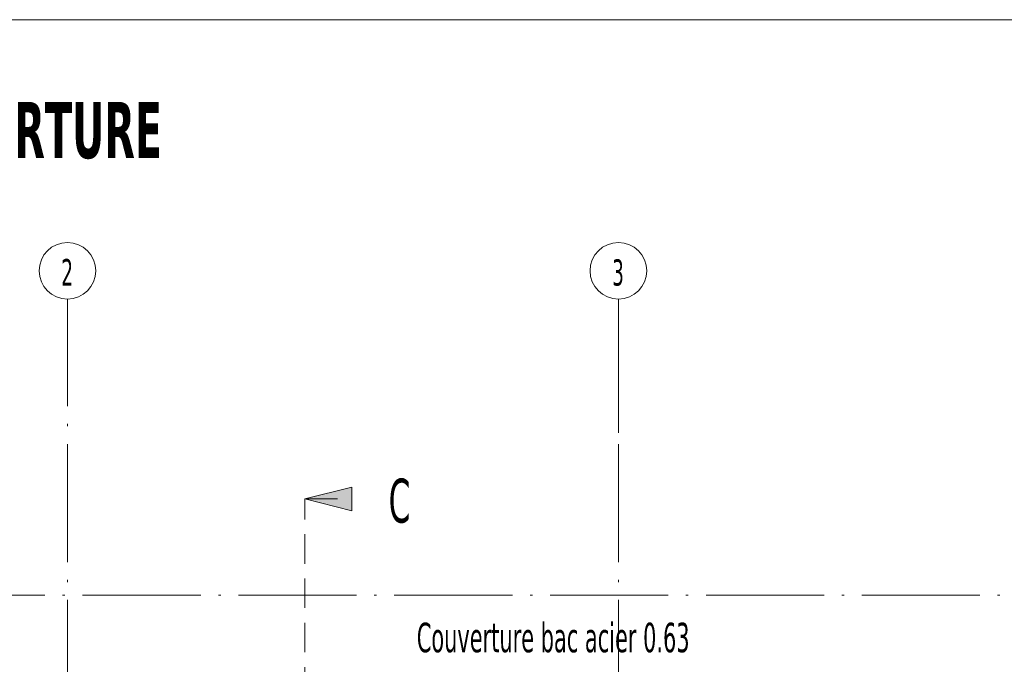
# Model space of a CAD drawing. Header units: millimetres. Extents: x 0 to 1517, y -116 to 725.
# Tile 128 of 256: x 1036 to 1119, y 185 to 239. Entities that reach past the tile are written whole.
import ezdxf

# ---------------------------------------------------------------- set-up
doc = ezdxf.new("R2010")
doc.units = ezdxf.units.MM
doc.linetypes.add('CADWORK_12', pattern=[3.75, 2.5, -1.25])
doc.linetypes.add('CADWORK_5', pattern=[13.2, 10, -1.5, 0.2, -1.5])
doc.layers.add('Ech.1_75', color=7, linetype='Continuous')
doc.styles.add('tahoma-', font='txt', dxfattribs={"height": 1})
doc.styles.add('tahoma-b', font='txt', dxfattribs={"height": 1})

# ---------------------------------------------------------------- blocks, each defined once
blk = doc.blocks.new('cw-line-extremity2')
at = {"linetype": 'Continuous', "lineweight": 0}
blk.add_hatch(color=0, dxfattribs=at).paths.add_polyline_path([(0, 0), (2, 0.5), (2, -0.5)])
at = {"color": 0, "linetype": 'Continuous', "lineweight": -2}
for p, q in [((0, 0), (2, 0.5)), ((2, 0.5), (2, -0.5)), ((2, -0.5), (0, 0))]:
    blk.add_line(p, q, dxfattribs=at)

msp = doc.modelspace()

# ---------------------------------------------------------------- linework, layer by layer
at = {"layer": 'Ech.1_75', "color": 190, "linetype": 'Continuous', "lineweight": 5}
msp.add_line((1062.584, 198.735), (1059.799, 198.735), dxfattribs=at)
at = {"layer": 'Ech.1_75', "color": 7, "linetype": 'Continuous', "lineweight": 5}
msp.add_lwpolyline([(1249.188, -108.036), (1249.188, 239.316), (954.549, 239.316), (954.549, -108.036), (1249.188, -108.036)], close=True, dxfattribs=at)
at = {"layer": 'Ech.1_75', "color": 190, "linetype": 'CADWORK_12', "lineweight": 5}
msp.add_lwpolyline([(1059.799, -102.993), (1059.799, 198.735)], dxfattribs=at)
at = {"layer": 'Ech.1_75', "color": 7, "linetype": 'CADWORK_5', "lineweight": 5}
msp.add_lwpolyline([(961.784, 190.588), (1125.707, 190.588)], dxfattribs=at)

# ---------------------------------------------------------------- block references
at = {"layer": 'Ech.1_75', "color": 190, "lineweight": 5, "xscale": 2, "yscale": 2, "zscale": 2}
msp.add_blockref('cw-line-extremity2', (1059.799, 198.735), dxfattribs=at)

# ---------------------------------------------------------------- texts
at = {"layer": 'Ech.1_75', "color": 190, "linetype": 'Continuous', "style": 'tahoma-', "width": 0.6}
msp.add_text('C', height=3.721, dxfattribs=at).set_placement((1066.901, 196.735))
at = {"layer": 'Ech.1_75', "linetype": 'Continuous', "insert": (1069.286, 188.259), "char_height": 2.5, "attachment_point": 1, "style": 'tahoma-'}
msp.add_mtext('\\C5;\\fTahoma|b0|i0;\\W0.600000;Couverture bac acier 0.63', dxfattribs=at)

# ---------------------------------------------------------------- next in the draw order: texts
at = {"layer": 'Ech.1_75', "color": 7, "linetype": 'Continuous', "insert": (965.701, 232.349), "char_height": 5, "attachment_point": 1, "style": 'tahoma-b', "bg_fill": 3, "box_fill_scale": 1.15, "bg_fill_color": 256, "bg_fill_true_color": 13158600, "bg_fill_transparency": 33554687}
msp.add_mtext('\\A1;\\fTahoma|b1|i0;\\W0.600000;\\H4.755100;Vue en plan - EMPANNAGE et COUVERTURE', dxfattribs=at)

# ---------------------------------------------------------------- next in the draw order: wipeouts: each hides what was drawn before it
at = {"linetype": 'Continuous'}
for points in [[(1039.698, 215.655), (1039.713, 215.655), (1039.728, 215.655), (1039.743, 215.656), (1039.758, 215.656), (1039.773, 215.656), (1039.788, 215.657), (1039.803, 215.657), (1039.818, 215.658), (1039.833, 215.659), (1039.848, 215.66), (1039.863, 215.661), (1039.878, 215.662), (1039.894, 215.663), (1039.909, 215.664), (1039.924, 215.666), (1039.939, 215.667), (1039.954, 215.669), (1039.969, 215.67), (1039.984, 215.672), (1039.999, 215.674), (1040.013, 215.676), (1040.028, 215.678), (1040.043, 215.68), (1040.058, 215.682), (1040.073, 215.685), (1040.088, 215.687), (1040.103, 215.69), (1040.118, 215.692), (1040.133, 215.695), (1040.147, 215.698), (1040.162, 215.7), (1040.177, 215.703), (1040.192, 215.707), (1040.207, 215.71), (1040.221, 215.713), (1040.236, 215.716), (1040.251, 215.72), (1040.265, 215.723), (1040.28, 215.727), (1040.295, 215.731), (1040.309, 215.734), (1040.324, 215.738), (1040.338, 215.742), (1040.353, 215.746), (1040.367, 215.75), (1040.382, 215.755), (1040.396, 215.759), (1040.411, 215.763), (1040.425, 215.768), (1040.439, 215.773), (1040.454, 215.777), (1040.468, 215.782), (1040.482, 215.787), (1040.496, 215.792), (1040.511, 215.797), (1040.525, 215.802), (1040.539, 215.807), (1040.553, 215.813), (1040.567, 215.818), (1040.581, 215.824), (1040.595, 215.829), (1040.609, 215.835), (1040.623, 215.841), (1040.637, 215.847), (1040.651, 215.852), (1040.665, 215.859), (1040.678, 215.865), (1040.692, 215.871), (1040.706, 215.877), (1040.72, 215.884), (1040.733, 215.89), (1040.747, 215.897), (1040.76, 215.903), (1040.774, 215.91), (1040.787, 215.917), (1040.801, 215.924), (1040.814, 215.931), (1040.827, 215.938), (1040.841, 215.945), (1040.854, 215.952), (1040.867, 215.959), (1040.88, 215.967), (1040.893, 215.974), (1040.906, 215.982), (1040.919, 215.989), (1040.932, 215.997), (1040.945, 216.005), (1040.958, 216.013), (1040.971, 216.021), (1040.984, 216.029), (1040.996, 216.037), (1041.009, 216.045), (1041.022, 216.053), (1041.034, 216.062), (1041.047, 216.07), (1041.059, 216.079), (1041.072, 216.087), (1041.084, 216.096), (1041.096, 216.105), (1041.108, 216.113), (1041.121, 216.122), (1041.133, 216.131), (1041.145, 216.14), (1041.157, 216.15), (1041.169, 216.159), (1041.181, 216.168), (1041.192, 216.177), (1041.204, 216.187), (1041.216, 216.196), (1041.228, 216.206), (1041.239, 216.216), (1041.251, 216.225), (1041.262, 216.235), (1041.274, 216.245), (1041.285, 216.255), (1041.296, 216.265), (1041.307, 216.275), (1041.318, 216.285), (1041.33, 216.295), (1041.341, 216.306), (1041.352, 216.316), (1041.362, 216.326), (1041.373, 216.337), (1041.384, 216.347), (1041.395, 216.358), (1041.405, 216.369), (1041.416, 216.38), (1041.426, 216.39), (1041.437, 216.401), (1041.447, 216.412), (1041.458, 216.423), (1041.468, 216.434), (1041.478, 216.445), (1041.488, 216.457), (1041.498, 216.468), (1041.508, 216.479), (1041.518, 216.491), (1041.528, 216.502), (1041.537, 216.514), (1041.547, 216.525), (1041.557, 216.537), (1041.566, 216.549), (1041.575, 216.56), (1041.585, 216.572), (1041.594, 216.584), (1041.603, 216.596), (1041.612, 216.608), (1041.621, 216.62), (1041.63, 216.632), (1041.639, 216.644), (1041.648, 216.657), (1041.657, 216.669), (1041.666, 216.681), (1041.674, 216.694), (1041.683, 216.706), (1041.691, 216.719), (1041.699, 216.731), (1041.708, 216.744), (1041.716, 216.756), (1041.724, 216.769), (1041.732, 216.782), (1041.74, 216.795), (1041.748, 216.808), (1041.756, 216.82), (1041.763, 216.833), (1041.771, 216.846), (1041.779, 216.859), (1041.786, 216.873), (1041.794, 216.886), (1041.801, 216.899), (1041.808, 216.912), (1041.815, 216.925), (1041.822, 216.939), (1041.829, 216.952), (1041.836, 216.966), (1041.843, 216.979), (1041.85, 216.992), (1041.856, 217.006), (1041.863, 217.02), (1041.869, 217.033), (1041.876, 217.047), (1041.882, 217.061), (1041.888, 217.074), (1041.894, 217.088), (1041.9, 217.102), (1041.906, 217.116), (1041.912, 217.13), (1041.918, 217.144), (1041.924, 217.158), (1041.929, 217.172), (1041.935, 217.186), (1041.94, 217.2), (1041.945, 217.214), (1041.951, 217.228), (1041.956, 217.242), (1041.961, 217.256), (1041.966, 217.271), (1041.971, 217.285), (1041.976, 217.299), (1041.98, 217.313), (1041.985, 217.328), (1041.989, 217.342), (1041.994, 217.357), (1041.998, 217.371), (1042.002, 217.386), (1042.007, 217.4), (1042.011, 217.415), (1042.015, 217.429), (1042.019, 217.444), (1042.022, 217.458), (1042.026, 217.473), (1042.03, 217.488), (1042.033, 217.502), (1042.037, 217.517), (1042.04, 217.532), (1042.043, 217.546), (1042.046, 217.561), (1042.049, 217.576), (1042.052, 217.591), (1042.055, 217.605), (1042.058, 217.62), (1042.061, 217.635), (1042.063, 217.65), (1042.066, 217.665), (1042.068, 217.68), (1042.07, 217.695), (1042.073, 217.709), (1042.075, 217.724), (1042.077, 217.739), (1042.079, 217.754), (1042.081, 217.769), (1042.082, 217.784), (1042.084, 217.799), (1042.086, 217.814), (1042.087, 217.829), (1042.088, 217.844), (1042.09, 217.859), (1042.091, 217.874), (1042.092, 217.889), (1042.093, 217.904), (1042.094, 217.919), (1042.095, 217.935), (1042.095, 217.95), (1042.096, 217.965), (1042.097, 217.98), (1042.097, 217.995), (1042.097, 218.01), (1042.098, 218.025), (1042.098, 218.04), (1042.098, 218.055), (1042.098, 218.07), (1042.098, 218.085), (1042.097, 218.1), (1042.097, 218.115), (1042.097, 218.13), (1042.096, 218.146), (1042.095, 218.161), (1042.095, 218.176), (1042.094, 218.191), (1042.093, 218.206), (1042.092, 218.221), (1042.091, 218.236), (1042.09, 218.251), (1042.088, 218.266), (1042.087, 218.281), (1042.086, 218.296), (1042.084, 218.311), (1042.082, 218.326), (1042.081, 218.341), (1042.079, 218.356), (1042.077, 218.371), (1042.075, 218.386), (1042.073, 218.401), (1042.07, 218.416), (1042.068, 218.431), (1042.066, 218.445), (1042.063, 218.46), (1042.061, 218.475), (1042.058, 218.49), (1042.055, 218.505), (1042.052, 218.52), (1042.049, 218.534), (1042.046, 218.549), (1042.043, 218.564), (1042.04, 218.579), (1042.037, 218.593), (1042.033, 218.608), (1042.03, 218.623), (1042.026, 218.637), (1042.022, 218.652), (1042.019, 218.667), (1042.015, 218.681), (1042.011, 218.696), (1042.007, 218.71), (1042.002, 218.725), (1041.998, 218.739), (1041.994, 218.754), (1041.989, 218.768), (1041.985, 218.782), (1041.98, 218.797), (1041.976, 218.811), (1041.971, 218.825), (1041.966, 218.84), (1041.961, 218.854), (1041.956, 218.868), (1041.951, 218.882), (1041.945, 218.896), (1041.94, 218.91), (1041.935, 218.925), (1041.929, 218.939), (1041.924, 218.953), (1041.918, 218.967), (1041.912, 218.981), (1041.906, 218.994), (1041.9, 219.008), (1041.894, 219.022), (1041.888, 219.036), (1041.882, 219.05), (1041.876, 219.063), (1041.869, 219.077), (1041.863, 219.091), (1041.856, 219.104), (1041.85, 219.118), (1041.843, 219.131), (1041.836, 219.145), (1041.829, 219.158), (1041.822, 219.171), (1041.815, 219.185), (1041.808, 219.198), (1041.801, 219.211), (1041.794, 219.225), (1041.786, 219.238), (1041.779, 219.251), (1041.771, 219.264), (1041.763, 219.277), (1041.756, 219.29), (1041.748, 219.303), (1041.74, 219.316), (1041.732, 219.328), (1041.724, 219.341), (1041.716, 219.354), (1041.708, 219.366), (1041.699, 219.379), (1041.691, 219.392), (1041.683, 219.404), (1041.674, 219.417), (1041.666, 219.429), (1041.657, 219.441), (1041.648, 219.454), (1041.639, 219.466), (1041.63, 219.478), (1041.621, 219.49), (1041.612, 219.502), (1041.603, 219.514), (1041.594, 219.526), (1041.585, 219.538), (1041.575, 219.55), (1041.566, 219.562), (1041.557, 219.573), (1041.547, 219.585), (1041.537, 219.597), (1041.528, 219.608), (1041.518, 219.62), (1041.508, 219.631), (1041.498, 219.642), (1041.488, 219.654), (1041.478, 219.665), (1041.468, 219.676), (1041.458, 219.687), (1041.447, 219.698), (1041.437, 219.709), (1041.426, 219.72), (1041.416, 219.731), (1041.405, 219.741), (1041.395, 219.752), (1041.384, 219.763), (1041.373, 219.773), (1041.362, 219.784), (1041.352, 219.794), (1041.341, 219.805), (1041.33, 219.815), (1041.318, 219.825), (1041.307, 219.835), (1041.296, 219.845), (1041.285, 219.855), (1041.274, 219.865), (1041.262, 219.875), (1041.251, 219.885), (1041.239, 219.895), (1041.228, 219.904), (1041.216, 219.914), (1041.204, 219.923), (1041.192, 219.933), (1041.181, 219.942), (1041.169, 219.951), (1041.157, 219.961), (1041.145, 219.97), (1041.133, 219.979), (1041.121, 219.988), (1041.108, 219.997), (1041.096, 220.006), (1041.084, 220.014), (1041.072, 220.023), (1041.059, 220.032), (1041.047, 220.04), (1041.034, 220.049), (1041.022, 220.057), (1041.009, 220.065), (1040.996, 220.073), (1040.984, 220.081), (1040.971, 220.09), (1040.958, 220.097), (1040.945, 220.105), (1040.932, 220.113), (1040.919, 220.121), (1040.906, 220.129), (1040.893, 220.136), (1040.88, 220.144), (1040.867, 220.151), (1040.854, 220.158), (1040.841, 220.165), (1040.827, 220.173), (1040.814, 220.18), (1040.801, 220.187), (1040.787, 220.194), (1040.774, 220.2), (1040.76, 220.207), (1040.747, 220.214), (1040.733, 220.22), (1040.72, 220.227), (1040.706, 220.233), (1040.692, 220.239), (1040.678, 220.246), (1040.665, 220.252), (1040.651, 220.258), (1040.637, 220.264), (1040.623, 220.27), (1040.609, 220.275), (1040.595, 220.281), (1040.581, 220.287), (1040.567, 220.292), (1040.553, 220.297), (1040.539, 220.303), (1040.525, 220.308), (1040.511, 220.313), (1040.496, 220.318), (1040.482, 220.323), (1040.468, 220.328), (1040.454, 220.333), (1040.439, 220.338), (1040.425, 220.342), (1040.411, 220.347), (1040.396, 220.351), (1040.382, 220.356), (1040.367, 220.36), (1040.353, 220.364), (1040.338, 220.368), (1040.324, 220.372), (1040.309, 220.376), (1040.295, 220.38), (1040.28, 220.383), (1040.265, 220.387), (1040.251, 220.391), (1040.236, 220.394), (1040.221, 220.397), (1040.207, 220.401), (1040.192, 220.404), (1040.177, 220.407), (1040.162, 220.41), (1040.147, 220.413), (1040.133, 220.415), (1040.118, 220.418), (1040.103, 220.421), (1040.088, 220.423), (1040.073, 220.426), (1040.058, 220.428), (1040.043, 220.43), (1040.028, 220.432), (1040.013, 220.434), (1039.999, 220.436), (1039.984, 220.438), (1039.969, 220.44), (1039.954, 220.441), (1039.939, 220.443), (1039.924, 220.444), (1039.909, 220.446), (1039.894, 220.447), (1039.878, 220.448), (1039.863, 220.449), (1039.848, 220.45), (1039.833, 220.451), (1039.818, 220.452), (1039.803, 220.453), (1039.788, 220.453), (1039.773, 220.454), (1039.758, 220.454), (1039.743, 220.455), (1039.728, 220.455), (1039.713, 220.455), (1039.698, 220.455), (1039.683, 220.455), (1039.668, 220.455), (1039.652, 220.455), (1039.637, 220.454), (1039.622, 220.454), (1039.607, 220.453), (1039.592, 220.453), (1039.577, 220.452), (1039.562, 220.451), (1039.547, 220.45), (1039.532, 220.449), (1039.517, 220.448), (1039.502, 220.447), (1039.487, 220.446), (1039.472, 220.444), (1039.457, 220.443), (1039.442, 220.441), (1039.427, 220.44), (1039.412, 220.438), (1039.397, 220.436), (1039.382, 220.434), (1039.367, 220.432), (1039.352, 220.43), (1039.337, 220.428), (1039.322, 220.426), (1039.307, 220.423), (1039.293, 220.421), (1039.278, 220.418), (1039.263, 220.415), (1039.248, 220.413), (1039.233, 220.41), (1039.218, 220.407), (1039.204, 220.404), (1039.189, 220.401), (1039.174, 220.397), (1039.159, 220.394), (1039.145, 220.391), (1039.13, 220.387), (1039.115, 220.383), (1039.101, 220.38), (1039.086, 220.376), (1039.072, 220.372), (1039.057, 220.368), (1039.043, 220.364), (1039.028, 220.36), (1039.014, 220.356), (1038.999, 220.351), (1038.985, 220.347), (1038.97, 220.342), (1038.956, 220.338), (1038.942, 220.333), (1038.927, 220.328), (1038.913, 220.323), (1038.899, 220.318), (1038.885, 220.313), (1038.871, 220.308), (1038.856, 220.303), (1038.842, 220.297), (1038.828, 220.292), (1038.814, 220.287), (1038.8, 220.281), (1038.786, 220.275), (1038.772, 220.27), (1038.758, 220.264), (1038.745, 220.258), (1038.731, 220.252), (1038.717, 220.246), (1038.703, 220.239), (1038.689, 220.233), (1038.676, 220.227), (1038.662, 220.22), (1038.649, 220.214), (1038.635, 220.207), (1038.622, 220.2), (1038.608, 220.194), (1038.595, 220.187), (1038.581, 220.18), (1038.568, 220.173), (1038.555, 220.165), (1038.541, 220.158), (1038.528, 220.151), (1038.515, 220.144), (1038.502, 220.136), (1038.489, 220.129), (1038.476, 220.121), (1038.463, 220.113), (1038.45, 220.105), (1038.437, 220.097), (1038.424, 220.09), (1038.412, 220.081), (1038.399, 220.073), (1038.386, 220.065), (1038.374, 220.057), (1038.361, 220.049), (1038.349, 220.04), (1038.336, 220.032), (1038.324, 220.023), (1038.312, 220.014), (1038.299, 220.006), (1038.287, 219.997), (1038.275, 219.988), (1038.263, 219.979), (1038.251, 219.97), (1038.239, 219.961), (1038.227, 219.951), (1038.215, 219.942), (1038.203, 219.933), (1038.191, 219.923), (1038.18, 219.914), (1038.168, 219.904), (1038.156, 219.895), (1038.145, 219.885), (1038.133, 219.875), (1038.122, 219.865), (1038.111, 219.855), (1038.099, 219.845), (1038.088, 219.835), (1038.077, 219.825), (1038.066, 219.815), (1038.055, 219.805), (1038.044, 219.794), (1038.033, 219.784), (1038.022, 219.773), (1038.011, 219.763), (1038.001, 219.752), (1037.99, 219.741), (1037.979, 219.731), (1037.969, 219.72), (1037.959, 219.709), (1037.948, 219.698), (1037.938, 219.687), (1037.928, 219.676), (1037.918, 219.665), (1037.907, 219.654), (1037.897, 219.642), (1037.887, 219.631), (1037.878, 219.62), (1037.868, 219.608), (1037.858, 219.597), (1037.848, 219.585), (1037.839, 219.573), (1037.829, 219.562), (1037.82, 219.55), (1037.811, 219.538), (1037.801, 219.526), (1037.792, 219.514), (1037.783, 219.502), (1037.774, 219.49), (1037.765, 219.478), (1037.756, 219.466), (1037.747, 219.454), (1037.738, 219.441), (1037.73, 219.429), (1037.721, 219.417), (1037.713, 219.404), (1037.704, 219.392), (1037.696, 219.379), (1037.688, 219.366), (1037.679, 219.354), (1037.671, 219.341), (1037.663, 219.328), (1037.655, 219.316), (1037.647, 219.303), (1037.64, 219.29), (1037.632, 219.277), (1037.624, 219.264), (1037.617, 219.251), (1037.609, 219.238), (1037.602, 219.225), (1037.595, 219.211), (1037.587, 219.198), (1037.58, 219.185), (1037.573, 219.171), (1037.566, 219.158), (1037.559, 219.145), (1037.552, 219.131), (1037.546, 219.118), (1037.539, 219.104), (1037.533, 219.091), (1037.526, 219.077), (1037.52, 219.063), (1037.513, 219.05), (1037.507, 219.036), (1037.501, 219.022), (1037.495, 219.008), (1037.489, 218.994), (1037.483, 218.981), (1037.478, 218.967), (1037.472, 218.953), (1037.466, 218.939), (1037.461, 218.925), (1037.455, 218.91), (1037.45, 218.896), (1037.445, 218.882), (1037.44, 218.868), (1037.435, 218.854), (1037.43, 218.84), (1037.425, 218.825), (1037.42, 218.811), (1037.415, 218.797), (1037.411, 218.782), (1037.406, 218.768), (1037.402, 218.754), (1037.397, 218.739), (1037.393, 218.725), (1037.389, 218.71), (1037.385, 218.696), (1037.381, 218.681), (1037.377, 218.667), (1037.373, 218.652), (1037.369, 218.637), (1037.366, 218.623), (1037.362, 218.608), (1037.359, 218.593), (1037.356, 218.579), (1037.352, 218.564), (1037.349, 218.549), (1037.346, 218.534), (1037.343, 218.52), (1037.34, 218.505), (1037.337, 218.49), (1037.335, 218.475), (1037.332, 218.46), (1037.33, 218.445), (1037.327, 218.431), (1037.325, 218.416), (1037.323, 218.401), (1037.321, 218.386), (1037.319, 218.371), (1037.317, 218.356), (1037.315, 218.341), (1037.313, 218.326), (1037.311, 218.311), (1037.31, 218.296), (1037.308, 218.281), (1037.307, 218.266), (1037.306, 218.251), (1037.305, 218.236), (1037.303, 218.221), (1037.302, 218.206), (1037.302, 218.191), (1037.301, 218.176), (1037.3, 218.161), (1037.299, 218.146), (1037.299, 218.13), (1037.298, 218.115), (1037.298, 218.1), (1037.298, 218.085), (1037.298, 218.07), (1037.298, 218.055), (1037.298, 218.04), (1037.298, 218.025), (1037.298, 218.01), (1037.298, 217.995), (1037.299, 217.98), (1037.299, 217.965), (1037.3, 217.95), (1037.301, 217.935), (1037.302, 217.919), (1037.302, 217.904), (1037.303, 217.889), (1037.305, 217.874), (1037.306, 217.859), (1037.307, 217.844), (1037.308, 217.829), (1037.31, 217.814), (1037.311, 217.799), (1037.313, 217.784), (1037.315, 217.769), (1037.317, 217.754), (1037.319, 217.739), (1037.321, 217.724), (1037.323, 217.709), (1037.325, 217.695), (1037.327, 217.68), (1037.33, 217.665), (1037.332, 217.65), (1037.335, 217.635), (1037.337, 217.62), (1037.34, 217.605), (1037.343, 217.591), (1037.346, 217.576), (1037.349, 217.561), (1037.352, 217.546), (1037.356, 217.532), (1037.359, 217.517), (1037.362, 217.502), (1037.366, 217.488), (1037.369, 217.473), (1037.373, 217.458), (1037.377, 217.444), (1037.381, 217.429), (1037.385, 217.415), (1037.389, 217.4), (1037.393, 217.386), (1037.397, 217.371), (1037.402, 217.357), (1037.406, 217.342), (1037.411, 217.328), (1037.415, 217.313), (1037.42, 217.299), (1037.425, 217.285), (1037.43, 217.271), (1037.435, 217.256), (1037.44, 217.242), (1037.445, 217.228), (1037.45, 217.214), (1037.455, 217.2), (1037.461, 217.186), (1037.466, 217.172), (1037.472, 217.158), (1037.478, 217.144), (1037.483, 217.13), (1037.489, 217.116), (1037.495, 217.102), (1037.501, 217.088), (1037.507, 217.074), (1037.513, 217.061), (1037.52, 217.047), (1037.526, 217.033), (1037.533, 217.02), (1037.539, 217.006), (1037.546, 216.992), (1037.552, 216.979), (1037.559, 216.966), (1037.566, 216.952), (1037.573, 216.939), (1037.58, 216.925), (1037.587, 216.912), (1037.595, 216.899), (1037.602, 216.886), (1037.609, 216.873), (1037.617, 216.859), (1037.624, 216.846), (1037.632, 216.833), (1037.64, 216.82), (1037.647, 216.808), (1037.655, 216.795), (1037.663, 216.782), (1037.671, 216.769), (1037.679, 216.756), (1037.688, 216.744), (1037.696, 216.731), (1037.704, 216.719), (1037.713, 216.706), (1037.721, 216.694), (1037.73, 216.681), (1037.738, 216.669), (1037.747, 216.657), (1037.756, 216.644), (1037.765, 216.632), (1037.774, 216.62), (1037.783, 216.608), (1037.792, 216.596), (1037.801, 216.584), (1037.811, 216.572), (1037.82, 216.56), (1037.829, 216.549), (1037.839, 216.537), (1037.848, 216.525), (1037.858, 216.514), (1037.868, 216.502), (1037.878, 216.491), (1037.887, 216.479), (1037.897, 216.468), (1037.907, 216.457), (1037.918, 216.445), (1037.928, 216.434), (1037.938, 216.423), (1037.948, 216.412), (1037.959, 216.401), (1037.969, 216.39), (1037.979, 216.38), (1037.99, 216.369), (1038.001, 216.358), (1038.011, 216.347), (1038.022, 216.337), (1038.033, 216.326), (1038.044, 216.316), (1038.055, 216.306), (1038.066, 216.295), (1038.077, 216.285), (1038.088, 216.275), (1038.099, 216.265), (1038.111, 216.255), (1038.122, 216.245), (1038.133, 216.235), (1038.145, 216.225), (1038.156, 216.216), (1038.168, 216.206), (1038.18, 216.196), (1038.191, 216.187), (1038.203, 216.177), (1038.215, 216.168), (1038.227, 216.159), (1038.239, 216.15), (1038.251, 216.14), (1038.263, 216.131), (1038.275, 216.122), (1038.287, 216.113), (1038.299, 216.105), (1038.312, 216.096), (1038.324, 216.087), (1038.336, 216.079), (1038.349, 216.07), (1038.361, 216.062), (1038.374, 216.053), (1038.386, 216.045), (1038.399, 216.037), (1038.412, 216.029), (1038.424, 216.021), (1038.437, 216.013), (1038.45, 216.005), (1038.463, 215.997), (1038.476, 215.989), (1038.489, 215.982), (1038.502, 215.974), (1038.515, 215.967), (1038.528, 215.959), (1038.541, 215.952), (1038.555, 215.945), (1038.568, 215.938), (1038.581, 215.931), (1038.595, 215.924), (1038.608, 215.917), (1038.622, 215.91), (1038.635, 215.903), (1038.649, 215.897), (1038.662, 215.89), (1038.676, 215.884), (1038.689, 215.877), (1038.703, 215.871), (1038.717, 215.865), (1038.731, 215.859), (1038.745, 215.852), (1038.758, 215.847), (1038.772, 215.841), (1038.786, 215.835), (1038.8, 215.829), (1038.814, 215.824), (1038.828, 215.818), (1038.842, 215.813), (1038.856, 215.807), (1038.871, 215.802), (1038.885, 215.797), (1038.899, 215.792), (1038.913, 215.787), (1038.927, 215.782), (1038.942, 215.777), (1038.956, 215.773), (1038.97, 215.768), (1038.985, 215.763), (1038.999, 215.759), (1039.014, 215.755), (1039.028, 215.75), (1039.043, 215.746), (1039.057, 215.742), (1039.072, 215.738), (1039.086, 215.734), (1039.101, 215.731), (1039.115, 215.727), (1039.13, 215.723), (1039.145, 215.72), (1039.159, 215.716), (1039.174, 215.713), (1039.189, 215.71), (1039.204, 215.707), (1039.218, 215.703), (1039.233, 215.7), (1039.248, 215.698), (1039.263, 215.695), (1039.278, 215.692), (1039.293, 215.69), (1039.307, 215.687), (1039.322, 215.685), (1039.337, 215.682), (1039.352, 215.68), (1039.367, 215.678), (1039.382, 215.676), (1039.397, 215.674), (1039.412, 215.672), (1039.427, 215.67), (1039.442, 215.669), (1039.457, 215.667), (1039.472, 215.666), (1039.487, 215.664), (1039.502, 215.663), (1039.517, 215.662), (1039.532, 215.661), (1039.547, 215.66), (1039.562, 215.659), (1039.577, 215.658), (1039.592, 215.657), (1039.607, 215.657), (1039.622, 215.656), (1039.637, 215.656), (1039.652, 215.656), (1039.668, 215.655), (1039.683, 215.655)], [(1086.364, 215.655), (1086.379, 215.655), (1086.395, 215.655), (1086.41, 215.656), (1086.425, 215.656), (1086.44, 215.656), (1086.455, 215.657), (1086.47, 215.657), (1086.485, 215.658), (1086.5, 215.659), (1086.515, 215.66), (1086.53, 215.661), (1086.545, 215.662), (1086.56, 215.663), (1086.575, 215.664), (1086.59, 215.666), (1086.605, 215.667), (1086.62, 215.669), (1086.635, 215.67), (1086.65, 215.672), (1086.665, 215.674), (1086.68, 215.676), (1086.695, 215.678), (1086.71, 215.68), (1086.725, 215.682), (1086.74, 215.685), (1086.755, 215.687), (1086.77, 215.69), (1086.784, 215.692), (1086.799, 215.695), (1086.814, 215.698), (1086.829, 215.7), (1086.844, 215.703), (1086.858, 215.707), (1086.873, 215.71), (1086.888, 215.713), (1086.903, 215.716), (1086.917, 215.72), (1086.932, 215.723), (1086.947, 215.727), (1086.961, 215.731), (1086.976, 215.734), (1086.99, 215.738), (1087.005, 215.742), (1087.019, 215.746), (1087.034, 215.75), (1087.048, 215.755), (1087.063, 215.759), (1087.077, 215.763), (1087.092, 215.768), (1087.106, 215.773), (1087.12, 215.777), (1087.135, 215.782), (1087.149, 215.787), (1087.163, 215.792), (1087.177, 215.797), (1087.192, 215.802), (1087.206, 215.807), (1087.22, 215.813), (1087.234, 215.818), (1087.248, 215.824), (1087.262, 215.829), (1087.276, 215.835), (1087.29, 215.841), (1087.304, 215.847), (1087.318, 215.852), (1087.331, 215.859), (1087.345, 215.865), (1087.359, 215.871), (1087.373, 215.877), (1087.386, 215.884), (1087.4, 215.89), (1087.413, 215.897), (1087.427, 215.903), (1087.44, 215.91), (1087.454, 215.917), (1087.467, 215.924), (1087.481, 215.931), (1087.494, 215.938), (1087.507, 215.945), (1087.521, 215.952), (1087.534, 215.959), (1087.547, 215.967), (1087.56, 215.974), (1087.573, 215.982), (1087.586, 215.989), (1087.599, 215.997), (1087.612, 216.005), (1087.625, 216.013), (1087.638, 216.021), (1087.65, 216.029), (1087.663, 216.037), (1087.676, 216.045), (1087.688, 216.053), (1087.701, 216.062), (1087.713, 216.07), (1087.726, 216.079), (1087.738, 216.087), (1087.751, 216.096), (1087.763, 216.105), (1087.775, 216.113), (1087.787, 216.122), (1087.799, 216.131), (1087.811, 216.14), (1087.823, 216.15), (1087.835, 216.159), (1087.847, 216.168), (1087.859, 216.177), (1087.871, 216.187), (1087.883, 216.196), (1087.894, 216.206), (1087.906, 216.216), (1087.917, 216.225), (1087.929, 216.235), (1087.94, 216.245), (1087.952, 216.255), (1087.963, 216.265), (1087.974, 216.275), (1087.985, 216.285), (1087.996, 216.295), (1088.007, 216.306), (1088.018, 216.316), (1088.029, 216.326), (1088.04, 216.337), (1088.051, 216.347), (1088.061, 216.358), (1088.072, 216.369), (1088.083, 216.38), (1088.093, 216.39), (1088.104, 216.401), (1088.114, 216.412), (1088.124, 216.423), (1088.134, 216.434), (1088.145, 216.445), (1088.155, 216.457), (1088.165, 216.468), (1088.175, 216.479), (1088.184, 216.491), (1088.194, 216.502), (1088.204, 216.514), (1088.214, 216.525), (1088.223, 216.537), (1088.233, 216.549), (1088.242, 216.56), (1088.251, 216.572), (1088.261, 216.584), (1088.27, 216.596), (1088.279, 216.608), (1088.288, 216.62), (1088.297, 216.632), (1088.306, 216.644), (1088.315, 216.657), (1088.324, 216.669), (1088.332, 216.681), (1088.341, 216.694), (1088.349, 216.706), (1088.358, 216.719), (1088.366, 216.731), (1088.374, 216.744), (1088.383, 216.756), (1088.391, 216.769), (1088.399, 216.782), (1088.407, 216.795), (1088.415, 216.808), (1088.422, 216.82), (1088.43, 216.833), (1088.438, 216.846), (1088.445, 216.859), (1088.453, 216.873), (1088.46, 216.886), (1088.468, 216.899), (1088.475, 216.912), (1088.482, 216.925), (1088.489, 216.939), (1088.496, 216.952), (1088.503, 216.966), (1088.51, 216.979), (1088.516, 216.992), (1088.523, 217.006), (1088.529, 217.02), (1088.536, 217.033), (1088.542, 217.047), (1088.549, 217.061), (1088.555, 217.074), (1088.561, 217.088), (1088.567, 217.102), (1088.573, 217.116), (1088.579, 217.13), (1088.585, 217.144), (1088.59, 217.158), (1088.596, 217.172), (1088.601, 217.186), (1088.607, 217.2), (1088.612, 217.214), (1088.617, 217.228), (1088.622, 217.242), (1088.628, 217.256), (1088.633, 217.271), (1088.637, 217.285), (1088.642, 217.299), (1088.647, 217.313), (1088.652, 217.328), (1088.656, 217.342), (1088.66, 217.357), (1088.665, 217.371), (1088.669, 217.386), (1088.673, 217.4), (1088.677, 217.415), (1088.681, 217.429), (1088.685, 217.444), (1088.689, 217.458), (1088.693, 217.473), (1088.696, 217.488), (1088.7, 217.502), (1088.703, 217.517), (1088.707, 217.532), (1088.71, 217.546), (1088.713, 217.561), (1088.716, 217.576), (1088.719, 217.591), (1088.722, 217.605), (1088.725, 217.62), (1088.727, 217.635), (1088.73, 217.65), (1088.732, 217.665), (1088.735, 217.68), (1088.737, 217.695), (1088.739, 217.709), (1088.741, 217.724), (1088.744, 217.739), (1088.745, 217.754), (1088.747, 217.769), (1088.749, 217.784), (1088.751, 217.799), (1088.752, 217.814), (1088.754, 217.829), (1088.755, 217.844), (1088.756, 217.859), (1088.758, 217.874), (1088.759, 217.889), (1088.76, 217.904), (1088.761, 217.919), (1088.761, 217.935), (1088.762, 217.95), (1088.763, 217.965), (1088.763, 217.98), (1088.764, 217.995), (1088.764, 218.01), (1088.764, 218.025), (1088.764, 218.04), (1088.764, 218.055), (1088.764, 218.07), (1088.764, 218.085), (1088.764, 218.1), (1088.764, 218.115), (1088.763, 218.13), (1088.763, 218.146), (1088.762, 218.161), (1088.761, 218.176), (1088.761, 218.191), (1088.76, 218.206), (1088.759, 218.221), (1088.758, 218.236), (1088.756, 218.251), (1088.755, 218.266), (1088.754, 218.281), (1088.752, 218.296), (1088.751, 218.311), (1088.749, 218.326), (1088.747, 218.341), (1088.745, 218.356), (1088.744, 218.371), (1088.741, 218.386), (1088.739, 218.401), (1088.737, 218.416), (1088.735, 218.431), (1088.732, 218.445), (1088.73, 218.46), (1088.727, 218.475), (1088.725, 218.49), (1088.722, 218.505), (1088.719, 218.52), (1088.716, 218.534), (1088.713, 218.549), (1088.71, 218.564), (1088.707, 218.579), (1088.703, 218.593), (1088.7, 218.608), (1088.696, 218.623), (1088.693, 218.637), (1088.689, 218.652), (1088.685, 218.667), (1088.681, 218.681), (1088.677, 218.696), (1088.673, 218.71), (1088.669, 218.725), (1088.665, 218.739), (1088.66, 218.754), (1088.656, 218.768), (1088.652, 218.782), (1088.647, 218.797), (1088.642, 218.811), (1088.637, 218.825), (1088.633, 218.84), (1088.628, 218.854), (1088.622, 218.868), (1088.617, 218.882), (1088.612, 218.896), (1088.607, 218.91), (1088.601, 218.925), (1088.596, 218.939), (1088.59, 218.953), (1088.585, 218.967), (1088.579, 218.981), (1088.573, 218.994), (1088.567, 219.008), (1088.561, 219.022), (1088.555, 219.036), (1088.549, 219.05), (1088.542, 219.063), (1088.536, 219.077), (1088.529, 219.091), (1088.523, 219.104), (1088.516, 219.118), (1088.51, 219.131), (1088.503, 219.145), (1088.496, 219.158), (1088.489, 219.171), (1088.482, 219.185), (1088.475, 219.198), (1088.468, 219.211), (1088.46, 219.225), (1088.453, 219.238), (1088.445, 219.251), (1088.438, 219.264), (1088.43, 219.277), (1088.422, 219.29), (1088.415, 219.303), (1088.407, 219.316), (1088.399, 219.328), (1088.391, 219.341), (1088.383, 219.354), (1088.374, 219.366), (1088.366, 219.379), (1088.358, 219.392), (1088.349, 219.404), (1088.341, 219.417), (1088.332, 219.429), (1088.324, 219.441), (1088.315, 219.454), (1088.306, 219.466), (1088.297, 219.478), (1088.288, 219.49), (1088.279, 219.502), (1088.27, 219.514), (1088.261, 219.526), (1088.251, 219.538), (1088.242, 219.55), (1088.233, 219.562), (1088.223, 219.573), (1088.214, 219.585), (1088.204, 219.597), (1088.194, 219.608), (1088.184, 219.62), (1088.175, 219.631), (1088.165, 219.642), (1088.155, 219.654), (1088.145, 219.665), (1088.134, 219.676), (1088.124, 219.687), (1088.114, 219.698), (1088.104, 219.709), (1088.093, 219.72), (1088.083, 219.731), (1088.072, 219.741), (1088.061, 219.752), (1088.051, 219.763), (1088.04, 219.773), (1088.029, 219.784), (1088.018, 219.794), (1088.007, 219.805), (1087.996, 219.815), (1087.985, 219.825), (1087.974, 219.835), (1087.963, 219.845), (1087.952, 219.855), (1087.94, 219.865), (1087.929, 219.875), (1087.917, 219.885), (1087.906, 219.895), (1087.894, 219.904), (1087.883, 219.914), (1087.871, 219.923), (1087.859, 219.933), (1087.847, 219.942), (1087.835, 219.951), (1087.823, 219.961), (1087.811, 219.97), (1087.799, 219.979), (1087.787, 219.988), (1087.775, 219.997), (1087.763, 220.006), (1087.751, 220.014), (1087.738, 220.023), (1087.726, 220.032), (1087.713, 220.04), (1087.701, 220.049), (1087.688, 220.057), (1087.676, 220.065), (1087.663, 220.073), (1087.65, 220.081), (1087.638, 220.09), (1087.625, 220.097), (1087.612, 220.105), (1087.599, 220.113), (1087.586, 220.121), (1087.573, 220.129), (1087.56, 220.136), (1087.547, 220.144), (1087.534, 220.151), (1087.521, 220.158), (1087.507, 220.165), (1087.494, 220.173), (1087.481, 220.18), (1087.467, 220.187), (1087.454, 220.194), (1087.44, 220.2), (1087.427, 220.207), (1087.413, 220.214), (1087.4, 220.22), (1087.386, 220.227), (1087.373, 220.233), (1087.359, 220.239), (1087.345, 220.246), (1087.331, 220.252), (1087.318, 220.258), (1087.304, 220.264), (1087.29, 220.27), (1087.276, 220.275), (1087.262, 220.281), (1087.248, 220.287), (1087.234, 220.292), (1087.22, 220.297), (1087.206, 220.303), (1087.192, 220.308), (1087.177, 220.313), (1087.163, 220.318), (1087.149, 220.323), (1087.135, 220.328), (1087.12, 220.333), (1087.106, 220.338), (1087.092, 220.342), (1087.077, 220.347), (1087.063, 220.351), (1087.048, 220.356), (1087.034, 220.36), (1087.019, 220.364), (1087.005, 220.368), (1086.99, 220.372), (1086.976, 220.376), (1086.961, 220.38), (1086.947, 220.383), (1086.932, 220.387), (1086.917, 220.391), (1086.903, 220.394), (1086.888, 220.397), (1086.873, 220.401), (1086.858, 220.404), (1086.844, 220.407), (1086.829, 220.41), (1086.814, 220.413), (1086.799, 220.415), (1086.784, 220.418), (1086.77, 220.421), (1086.755, 220.423), (1086.74, 220.426), (1086.725, 220.428), (1086.71, 220.43), (1086.695, 220.432), (1086.68, 220.434), (1086.665, 220.436), (1086.65, 220.438), (1086.635, 220.44), (1086.62, 220.441), (1086.605, 220.443), (1086.59, 220.444), (1086.575, 220.446), (1086.56, 220.447), (1086.545, 220.448), (1086.53, 220.449), (1086.515, 220.45), (1086.5, 220.451), (1086.485, 220.452), (1086.47, 220.453), (1086.455, 220.453), (1086.44, 220.454), (1086.425, 220.454), (1086.41, 220.455), (1086.395, 220.455), (1086.379, 220.455), (1086.364, 220.455), (1086.349, 220.455), (1086.334, 220.455), (1086.319, 220.455), (1086.304, 220.454), (1086.289, 220.454), (1086.274, 220.453), (1086.259, 220.453), (1086.244, 220.452), (1086.229, 220.451), (1086.214, 220.45), (1086.199, 220.449), (1086.184, 220.448), (1086.169, 220.447), (1086.154, 220.446), (1086.139, 220.444), (1086.123, 220.443), (1086.109, 220.441), (1086.094, 220.44), (1086.079, 220.438), (1086.064, 220.436), (1086.049, 220.434), (1086.034, 220.432), (1086.019, 220.43), (1086.004, 220.428), (1085.989, 220.426), (1085.974, 220.423), (1085.959, 220.421), (1085.944, 220.418), (1085.929, 220.415), (1085.915, 220.413), (1085.9, 220.41), (1085.885, 220.407), (1085.87, 220.404), (1085.856, 220.401), (1085.841, 220.397), (1085.826, 220.394), (1085.811, 220.391), (1085.797, 220.387), (1085.782, 220.383), (1085.768, 220.38), (1085.753, 220.376), (1085.738, 220.372), (1085.724, 220.368), (1085.709, 220.364), (1085.695, 220.36), (1085.68, 220.356), (1085.666, 220.351), (1085.651, 220.347), (1085.637, 220.342), (1085.623, 220.338), (1085.608, 220.333), (1085.594, 220.328), (1085.58, 220.323), (1085.566, 220.318), (1085.551, 220.313), (1085.537, 220.308), (1085.523, 220.303), (1085.509, 220.297), (1085.495, 220.292), (1085.481, 220.287), (1085.467, 220.281), (1085.453, 220.275), (1085.439, 220.27), (1085.425, 220.264), (1085.411, 220.258), (1085.397, 220.252), (1085.384, 220.246), (1085.37, 220.239), (1085.356, 220.233), (1085.342, 220.227), (1085.329, 220.22), (1085.315, 220.214), (1085.302, 220.207), (1085.288, 220.2), (1085.275, 220.194), (1085.261, 220.187), (1085.248, 220.18), (1085.235, 220.173), (1085.221, 220.165), (1085.208, 220.158), (1085.195, 220.151), (1085.182, 220.144), (1085.169, 220.136), (1085.156, 220.129), (1085.143, 220.121), (1085.13, 220.113), (1085.117, 220.105), (1085.104, 220.097), (1085.091, 220.09), (1085.078, 220.081), (1085.066, 220.073), (1085.053, 220.065), (1085.04, 220.057), (1085.028, 220.049), (1085.015, 220.04), (1085.003, 220.032), (1084.991, 220.023), (1084.978, 220.014), (1084.966, 220.006), (1084.954, 219.997), (1084.942, 219.988), (1084.929, 219.979), (1084.917, 219.97), (1084.905, 219.961), (1084.893, 219.951), (1084.882, 219.942), (1084.87, 219.933), (1084.858, 219.923), (1084.846, 219.914), (1084.835, 219.904), (1084.823, 219.895), (1084.811, 219.885), (1084.8, 219.875), (1084.789, 219.865), (1084.777, 219.855), (1084.766, 219.845), (1084.755, 219.835), (1084.744, 219.825), (1084.732, 219.815), (1084.721, 219.805), (1084.71, 219.794), (1084.7, 219.784), (1084.689, 219.773), (1084.678, 219.763), (1084.667, 219.752), (1084.657, 219.741), (1084.646, 219.731), (1084.636, 219.72), (1084.625, 219.709), (1084.615, 219.698), (1084.605, 219.687), (1084.594, 219.676), (1084.584, 219.665), (1084.574, 219.654), (1084.564, 219.642), (1084.554, 219.631), (1084.544, 219.62), (1084.535, 219.608), (1084.525, 219.597), (1084.515, 219.585), (1084.506, 219.573), (1084.496, 219.562), (1084.487, 219.55), (1084.477, 219.538), (1084.468, 219.526), (1084.459, 219.514), (1084.45, 219.502), (1084.441, 219.49), (1084.432, 219.478), (1084.423, 219.466), (1084.414, 219.454), (1084.405, 219.441), (1084.396, 219.429), (1084.388, 219.417), (1084.379, 219.404), (1084.371, 219.392), (1084.363, 219.379), (1084.354, 219.366), (1084.346, 219.354), (1084.338, 219.341), (1084.33, 219.328), (1084.322, 219.316), (1084.314, 219.303), (1084.306, 219.29), (1084.299, 219.277), (1084.291, 219.264), (1084.283, 219.251), (1084.276, 219.238), (1084.269, 219.225), (1084.261, 219.211), (1084.254, 219.198), (1084.247, 219.185), (1084.24, 219.171), (1084.233, 219.158), (1084.226, 219.145), (1084.219, 219.131), (1084.212, 219.118), (1084.206, 219.104), (1084.199, 219.091), (1084.193, 219.077), (1084.186, 219.063), (1084.18, 219.05), (1084.174, 219.036), (1084.168, 219.022), (1084.162, 219.008), (1084.156, 218.994), (1084.15, 218.981), (1084.144, 218.967), (1084.138, 218.953), (1084.133, 218.939), (1084.127, 218.925), (1084.122, 218.91), (1084.117, 218.896), (1084.111, 218.882), (1084.106, 218.868), (1084.101, 218.854), (1084.096, 218.84), (1084.091, 218.825), (1084.087, 218.811), (1084.082, 218.797), (1084.077, 218.782), (1084.073, 218.768), (1084.068, 218.754), (1084.064, 218.739), (1084.06, 218.725), (1084.056, 218.71), (1084.051, 218.696), (1084.047, 218.681), (1084.044, 218.667), (1084.04, 218.652), (1084.036, 218.637), (1084.032, 218.623), (1084.029, 218.608), (1084.026, 218.593), (1084.022, 218.579), (1084.019, 218.564), (1084.016, 218.549), (1084.013, 218.534), (1084.01, 218.52), (1084.007, 218.505), (1084.004, 218.49), (1084.001, 218.475), (1083.999, 218.46), (1083.996, 218.445), (1083.994, 218.431), (1083.992, 218.416), (1083.989, 218.401), (1083.987, 218.386), (1083.985, 218.371), (1083.983, 218.356), (1083.981, 218.341), (1083.98, 218.326), (1083.978, 218.311), (1083.976, 218.296), (1083.975, 218.281), (1083.974, 218.266), (1083.972, 218.251), (1083.971, 218.236), (1083.97, 218.221), (1083.969, 218.206), (1083.968, 218.191), (1083.967, 218.176), (1083.967, 218.161), (1083.966, 218.146), (1083.966, 218.13), (1083.965, 218.115), (1083.965, 218.1), (1083.965, 218.085), (1083.964, 218.07), (1083.964, 218.055), (1083.964, 218.04), (1083.965, 218.025), (1083.965, 218.01), (1083.965, 217.995), (1083.966, 217.98), (1083.966, 217.965), (1083.967, 217.95), (1083.967, 217.935), (1083.968, 217.919), (1083.969, 217.904), (1083.97, 217.889), (1083.971, 217.874), (1083.972, 217.859), (1083.974, 217.844), (1083.975, 217.829), (1083.976, 217.814), (1083.978, 217.799), (1083.98, 217.784), (1083.981, 217.769), (1083.983, 217.754), (1083.985, 217.739), (1083.987, 217.724), (1083.989, 217.709), (1083.992, 217.695), (1083.994, 217.68), (1083.996, 217.665), (1083.999, 217.65), (1084.001, 217.635), (1084.004, 217.62), (1084.007, 217.605), (1084.01, 217.591), (1084.013, 217.576), (1084.016, 217.561), (1084.019, 217.546), (1084.022, 217.532), (1084.026, 217.517), (1084.029, 217.502), (1084.032, 217.488), (1084.036, 217.473), (1084.04, 217.458), (1084.044, 217.444), (1084.047, 217.429), (1084.051, 217.415), (1084.056, 217.4), (1084.06, 217.386), (1084.064, 217.371), (1084.068, 217.357), (1084.073, 217.342), (1084.077, 217.328), (1084.082, 217.313), (1084.087, 217.299), (1084.091, 217.285), (1084.096, 217.271), (1084.101, 217.256), (1084.106, 217.242), (1084.111, 217.228), (1084.117, 217.214), (1084.122, 217.2), (1084.127, 217.186), (1084.133, 217.172), (1084.138, 217.158), (1084.144, 217.144), (1084.15, 217.13), (1084.156, 217.116), (1084.162, 217.102), (1084.168, 217.088), (1084.174, 217.074), (1084.18, 217.061), (1084.186, 217.047), (1084.193, 217.033), (1084.199, 217.02), (1084.206, 217.006), (1084.212, 216.992), (1084.219, 216.979), (1084.226, 216.966), (1084.233, 216.952), (1084.24, 216.939), (1084.247, 216.925), (1084.254, 216.912), (1084.261, 216.899), (1084.269, 216.886), (1084.276, 216.873), (1084.283, 216.859), (1084.291, 216.846), (1084.299, 216.833), (1084.306, 216.82), (1084.314, 216.808), (1084.322, 216.795), (1084.33, 216.782), (1084.338, 216.769), (1084.346, 216.756), (1084.354, 216.744), (1084.363, 216.731), (1084.371, 216.719), (1084.379, 216.706), (1084.388, 216.694), (1084.396, 216.681), (1084.405, 216.669), (1084.414, 216.657), (1084.423, 216.644), (1084.432, 216.632), (1084.441, 216.62), (1084.45, 216.608), (1084.459, 216.596), (1084.468, 216.584), (1084.477, 216.572), (1084.487, 216.56), (1084.496, 216.549), (1084.506, 216.537), (1084.515, 216.525), (1084.525, 216.514), (1084.535, 216.502), (1084.544, 216.491), (1084.554, 216.479), (1084.564, 216.468), (1084.574, 216.457), (1084.584, 216.445), (1084.594, 216.434), (1084.605, 216.423), (1084.615, 216.412), (1084.625, 216.401), (1084.636, 216.39), (1084.646, 216.38), (1084.657, 216.369), (1084.667, 216.358), (1084.678, 216.347), (1084.689, 216.337), (1084.7, 216.326), (1084.71, 216.316), (1084.721, 216.306), (1084.732, 216.295), (1084.744, 216.285), (1084.755, 216.275), (1084.766, 216.265), (1084.777, 216.255), (1084.789, 216.245), (1084.8, 216.235), (1084.811, 216.225), (1084.823, 216.216), (1084.835, 216.206), (1084.846, 216.196), (1084.858, 216.187), (1084.87, 216.177), (1084.882, 216.168), (1084.893, 216.159), (1084.905, 216.15), (1084.917, 216.14), (1084.929, 216.131), (1084.942, 216.122), (1084.954, 216.113), (1084.966, 216.105), (1084.978, 216.096), (1084.991, 216.087), (1085.003, 216.079), (1085.015, 216.07), (1085.028, 216.062), (1085.04, 216.053), (1085.053, 216.045), (1085.066, 216.037), (1085.078, 216.029), (1085.091, 216.021), (1085.104, 216.013), (1085.117, 216.005), (1085.13, 215.997), (1085.143, 215.989), (1085.156, 215.982), (1085.169, 215.974), (1085.182, 215.967), (1085.195, 215.959), (1085.208, 215.952), (1085.221, 215.945), (1085.235, 215.938), (1085.248, 215.931), (1085.261, 215.924), (1085.275, 215.917), (1085.288, 215.91), (1085.302, 215.903), (1085.315, 215.897), (1085.329, 215.89), (1085.342, 215.884), (1085.356, 215.877), (1085.37, 215.871), (1085.384, 215.865), (1085.397, 215.859), (1085.411, 215.852), (1085.425, 215.847), (1085.439, 215.841), (1085.453, 215.835), (1085.467, 215.829), (1085.481, 215.824), (1085.495, 215.818), (1085.509, 215.813), (1085.523, 215.807), (1085.537, 215.802), (1085.551, 215.797), (1085.566, 215.792), (1085.58, 215.787), (1085.594, 215.782), (1085.608, 215.777), (1085.623, 215.773), (1085.637, 215.768), (1085.651, 215.763), (1085.666, 215.759), (1085.68, 215.755), (1085.695, 215.75), (1085.709, 215.746), (1085.724, 215.742), (1085.738, 215.738), (1085.753, 215.734), (1085.768, 215.731), (1085.782, 215.727), (1085.797, 215.723), (1085.811, 215.72), (1085.826, 215.716), (1085.841, 215.713), (1085.856, 215.71), (1085.87, 215.707), (1085.885, 215.703), (1085.9, 215.7), (1085.915, 215.698), (1085.929, 215.695), (1085.944, 215.692), (1085.959, 215.69), (1085.974, 215.687), (1085.989, 215.685), (1086.004, 215.682), (1086.019, 215.68), (1086.034, 215.678), (1086.049, 215.676), (1086.064, 215.674), (1086.079, 215.672), (1086.094, 215.67), (1086.109, 215.669), (1086.123, 215.667), (1086.139, 215.666), (1086.154, 215.664), (1086.169, 215.663), (1086.184, 215.662), (1086.199, 215.661), (1086.214, 215.66), (1086.229, 215.659), (1086.244, 215.658), (1086.259, 215.657), (1086.274, 215.657), (1086.289, 215.656), (1086.304, 215.656), (1086.319, 215.656), (1086.334, 215.655), (1086.349, 215.655)]]:
    msp.add_wipeout(points, dxfattribs=at).dxf.layer = 'Ech.1_75'

# ---------------------------------------------------------------- next in the draw order: linework, layer by layer
at = {"layer": 'Ech.1_75', "color": 7, "linetype": 'CADWORK_5', "lineweight": 5}
for points in [[(1039.698, -97.012), (1039.698, 215.655)], [(1086.364, -97.012), (1086.364, 215.655)]]:
    msp.add_lwpolyline(points, dxfattribs=at)
at = {"layer": 'Ech.1_75', "color": 7, "linetype": 'CADWORK_5', "lineweight": 5, "flags": 128}
msp.add_lwpolyline([(1086.364, 204.336), (1086.364, 215.655)], dxfattribs=at)
at = {"layer": 'Ech.1_75', "color": 7, "lineweight": 5}
for centre in [(1039.698, 218.055), (1086.364, 218.055)]:
    msp.add_circle(centre, 2.4, dxfattribs=at)

# ---------------------------------------------------------------- next in the draw order: texts
at = {"layer": 'Ech.1_75', "color": 7, "linetype": 'Continuous', "style": 'tahoma-', "width": 0.6}
for s, height, p in [('2', 2.252, (1039.163, 216.805)), ('3', 2.214, (1085.83, 216.805))]:
    msp.add_text(s, height=height, dxfattribs=at).set_placement(p)

doc.saveas('drawing.dxf')
